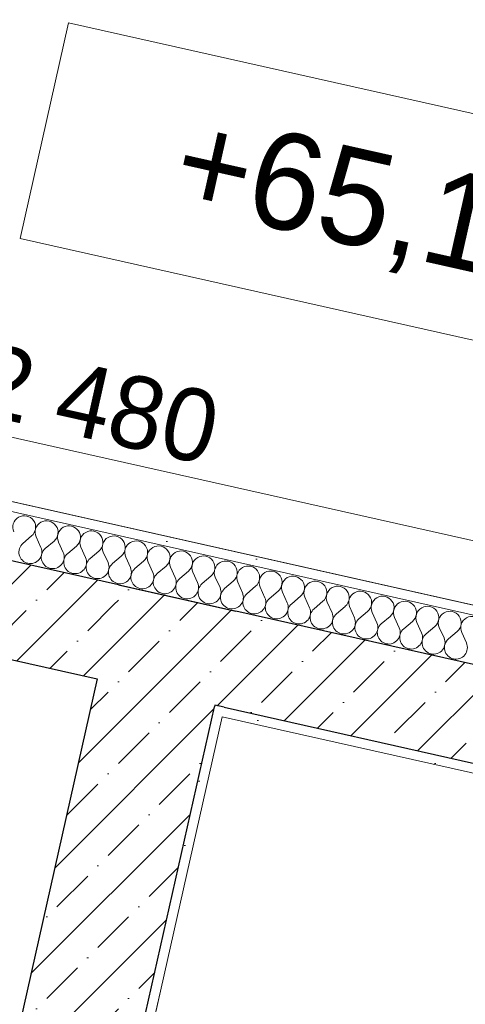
# Model space of a CAD drawing. Header units: millimetres. Extents: x -6990773 to -6682839, y 6117771 to 6220266.
# Tile 59 of 154: x -6947569 to -6946645, y 6147290 to 6149335. Entities that reach past the tile are written whole.
import ezdxf

# ---------------------------------------------------------------- set-up
doc = ezdxf.new("R2010")
doc.units = ezdxf.units.MM
doc.header["$MEASUREMENT"] = 0
for name, color, linetype in [('S - МОП.АР', 7, 'Continuous'), ('АР-Стены_внутренние_пилоны.АР', 7, 'Continuous'), ('АР-Чертеж-Размеры.АР', 7, 'Continuous')]:
    doc.layers.add(name, color=color, linetype=linetype)
for name, color, linetype, lineweight in [('АР-Отметки высот.АР_Ном._пера__120', 7, 'Continuous', 0), ('АР-Стены_внутренние_пилоны.АР_Ном._пера__1', 7, 'Continuous', 30), ('АР-Чертеж-Размеры.АР_Ном._пера__1', 7, 'Continuous', 0)]:
    doc.layers.add(name, color=color, linetype=linetype, lineweight=lineweight)
doc.styles.add('РЎР“Р•РќР•Р\xa0Р\x98Р\xa0_РЎРўР\x98Р›Р¬_4', font='GOTHIC.TTF')
doc.dimstyles.new('СГЕНЕРИР_СТИЛЬ__3', dxfattribs={"dimtxt": 150, "dimasz": 237.5, "dimexe": 0.18, "dimexo": 0.0625, "dimgap": 0, "dimtad": 1, "dimdec": 0, "dimzin": 0, "dimdsep": 46, "dimtxsty": 'РЎР“Р•РќР•Р\xa0Р\x98Р\xa0_РЎРўР\x98Р›Р¬_4', "dimblk": 'ARROWHEAD_6', "dimblk1": 'ARROWHEAD_6', "dimblk2": 'ARROWHEAD_6', "dimcen": 0.09, "dimse1": 1, "dimse2": 1, "dimclrd": 7, "dimclre": 7, "dimclrt": 7, "dimazin": 0, "dimtfac": 1, "dimtdec": 4, "dimtmove": 0, "dimatfit": 3, "dimfxl": 1, "dimtolj": 1, "dimtzin": 0, "dimarcsym": 0})
doc.dimstyles.new('СГЕНЕРИР_СТИЛЬ__4', dxfattribs={"dimtxt": 150, "dimasz": 142.5, "dimexe": 0.18, "dimexo": 0.0625, "dimgap": 0, "dimtad": 1, "dimdec": 0, "dimzin": 0, "dimdsep": 46, "dimtxsty": 'РЎР“Р•РќР•Р\xa0Р\x98Р\xa0_РЎРўР\x98Р›Р¬_4', "dimblk": 'ARROWHEAD_6', "dimblk1": 'ARROWHEAD_6', "dimblk2": 'ARROWHEAD_6', "dimcen": 0.09, "dimse1": 1, "dimse2": 1, "dimclrd": 7, "dimclre": 7, "dimclrt": 7, "dimazin": 0, "dimtfac": 1, "dimtdec": 4, "dimtmove": 0, "dimatfit": 3, "dimfxl": 1, "dimtolj": 1, "dimtzin": 0, "dimarcsym": 0})
pattern_1 = [(45, (-6338927.19, 6562677.8), (-84.852814, 84.852814), []), (45, (-6338969.62, 6562720.22), (-84.852814, 84.852814), [90, -30, 0, -30])]
pattern_2 = [(45, (-6338927.19, 6563027.8), (-111.369318, 111.369318), [0, -105, 0, -157.5]), (110, (-6338577.19, 6563027.8), (148.001588, 53.868173), [0, -77, 0, -133])]

# ---------------------------------------------------------------- blocks, each defined once
blk = doc.blocks.new('Стена_100_1', base_point=(-6947264.2, 6148036.4))
at = {"layer": 'АР-Стены_внутренние_пилоны.АР', "linetype": 'Continuous', "lineweight": 0, "true_color": 0x000000}
h = blk.add_hatch(dxfattribs=at)
h.set_pattern_fill('ЖЕЛЕЗОБЕТОН__PROJECT__0001', color=18, style=0, pattern_type=2)
h.set_pattern_definition(pattern_1)
h.paths.add_polyline_path([(-6947408, 6147966.2), (-6947168.5, 6147912.4), (-6947364.2, 6148161.3)])
h = blk.add_hatch(dxfattribs=at)
h.set_pattern_fill('ЖЕЛЕЗОБЕТОН__PROJECT__0001', color=18, style=0, pattern_type=2)
h.set_pattern_definition(pattern_1)
h.paths.add_polyline_path([(-6947364.2, 6148161.3), (-6947168.5, 6147912.4), (-6947164.1, 6147911.4), (-6947120.3, 6148106.6)])
h = blk.add_hatch(dxfattribs=at)
h.set_pattern_fill('ЖЕЛЕЗОБЕТОН__PROJECT__0001', color=18, style=0, pattern_type=2)
h.set_pattern_definition(pattern_1)
h.paths.add_polyline_path([(-6947408, 6147966.2), (-6947791.7, 6146257.9), (-6947552.2, 6146204.1), (-6947547, 6146206.7), (-6947164.9, 6147907.8), (-6947168.5, 6147912.4)])
h = blk.add_hatch(dxfattribs=at)
h.set_pattern_fill('ЖЕЛЕЗОБЕТОН__PROJECT__0001', color=18, style=0, pattern_type=2)
h.set_pattern_definition(pattern_1)
h.paths.add_polyline_path([(-6947164.1, 6147911.4), (-6947168.5, 6147912.4), (-6947164.9, 6147907.8)])
h = blk.add_hatch(dxfattribs=at)
h.set_pattern_fill('ШТУКАТУРКА__ГИПС_01_0001', color=18, style=0, pattern_type=2)
h.set_pattern_definition(pattern_2)
h.paths.add_polyline_path([(-6947164.9, 6147907.8), (-6947168.5, 6147891.9), (-6947149, 6147887.5)])
h = blk.add_hatch(dxfattribs=at)
h.set_pattern_fill('ШТУКАТУРКА__ГИПС_01_0001', color=18, style=0, pattern_type=2)
h.set_pattern_definition(pattern_2)
h.paths.add_polyline_path([(-6947164.1, 6147911.4), (-6947164.9, 6147907.8), (-6947149, 6147887.5), (-6947144.6, 6147907)])
h = blk.add_hatch(dxfattribs=at)
h.set_pattern_fill('ШТУКАТУРКА__ГИПС_01_0001', color=18, style=0, pattern_type=2)
h.set_pattern_definition(pattern_2)
h.paths.add_polyline_path([(-6947168.5, 6147891.9), (-6947543.4, 6146222.6), (-6947523.9, 6146218.3), (-6947149, 6147887.5)])
at = {"layer": 'АР-Стены_внутренние_пилоны.АР_Ном._пера__1', "color": 7, "linetype": 'Continuous', "lineweight": 30}
for p, q in [((-6947547, 6146206.7), (-6947164.9, 6147907.8)), ((-6947164.1, 6147911.4), (-6947164.9, 6147907.8)), ((-6947144.6, 6147907), (-6947164.1, 6147911.4))]:
    blk.add_line(p, q, dxfattribs=at)
at = {"layer": 'АР-Стены_внутренние_пилоны.АР_Ном._пера__1', "color": 7, "linetype": 'Continuous', "lineweight": 30, "flags": 128}
for points in [[(-6947364.2, 6148161.3), (-6947120.3, 6148106.6)], [(-6947408, 6147966.2), (-6947835.5, 6146062.8)]]:
    blk.add_lwpolyline(points, dxfattribs=at)
at = {"layer": 'АР-Стены_внутренние_пилоны.АР_Ном._пера__1', "color": 7, "linetype": 'Continuous', "lineweight": 0, "flags": 128}
blk.add_lwpolyline([(-6947523.9, 6146218.3), (-6947149, 6147887.5)], dxfattribs=at)
blk = doc.blocks.new('Стена_106_1', base_point=(-6947264.2, 6148036.4))
at = {"layer": 'АР-Стены_внутренние_пилоны.АР', "linetype": 'Continuous', "lineweight": 0, "true_color": 0x000000}
h = blk.add_hatch(dxfattribs=at)
h.set_pattern_fill('ЖЕЛЕЗОБЕТОН__PROJECT__0001', color=18, style=0, pattern_type=2)
h.set_pattern_definition(pattern_1)
h.paths.add_polyline_path([(-6944632.2, 6147547.8), (-6947120.3, 6148106.6), (-6947164.1, 6147911.4), (-6944676.1, 6147352.6)])
h = blk.add_hatch(dxfattribs=at)
h.set_pattern_fill('ШТУКАТУРКА__ГИПС_01_0001', color=18, style=0, pattern_type=2)
h.set_pattern_definition(pattern_2)
h.paths.add_polyline_path([(-6944695.6, 6147357), (-6947144.6, 6147907), (-6947149, 6147887.5), (-6944700, 6147337.5)])
at = {"layer": 'АР-Стены_внутренние_пилоны.АР_Ном._пера__1', "color": 7, "linetype": 'Continuous', "lineweight": 30}
for q in [(-6947164.1, 6147911.4), (-6944676.1, 6147352.6)]:
    blk.add_line((-6947144.6, 6147907), q, dxfattribs=at)
at = {"layer": 'АР-Стены_внутренние_пилоны.АР_Ном._пера__1', "color": 7, "linetype": 'Continuous', "lineweight": 30, "flags": 128}
blk.add_lwpolyline([(-6944510.4, 6147520.4), (-6947120.3, 6148106.6)], dxfattribs=at)
at = {"layer": 'АР-Стены_внутренние_пилоны.АР_Ном._пера__1', "color": 7, "linetype": 'Continuous', "lineweight": 0, "flags": 128}
blk.add_lwpolyline([(-6947149, 6147887.5), (-6944700, 6147337.5)], dxfattribs=at)
blk = doc.blocks.new('Стена_122_1', base_point=(-6948556.8, 6148326.7))
at = {"layer": 'АР-Стены_внутренние_пилоны.АР', "linetype": 'Continuous', "lineweight": 0, "true_color": 0x000000}
h = blk.add_hatch(dxfattribs=at)
h.set_pattern_fill('ЖЕЛЕЗОБЕТОН__PROJECT__0001', color=18, style=0, pattern_type=2)
h.set_pattern_definition(pattern_1)
h.paths.add_polyline_path([(-6948481.2, 6148207.2), (-6947408, 6147966.2), (-6947364.2, 6148161.3), (-6948437.3, 6148402.3)])
at = {"layer": 'АР-Стены_внутренние_пилоны.АР_Ном._пера__1', "color": 7, "linetype": 'Continuous', "lineweight": 30, "flags": 128}
for points in [[(-6947364.2, 6148161.3), (-6948437.3, 6148402.3)], [(-6948481.2, 6148207.2), (-6947408, 6147966.2)]]:
    blk.add_lwpolyline(points, dxfattribs=at)
blk = doc.blocks.new('*D444', base_point=(-6338927.2, 6562677.8))
at = {"layer": 'АР-Чертеж-Размеры.АР_Ном._пера__1', "color": 7, "linetype": 'Continuous', "lineweight": 0, "transparency": 16777216}
for p, q in [((-6947380.3, 6146857.5), (-6947277.6, 6147314.8)), ((-6947179.6, 6147180.7), (-6947478.3, 6146991.6)), ((-6947511.9, 6147127.3), (-6947329, 6147086.2)), ((-6947329, 6147086.2), (-6944879.9, 6146536.1)), ((-6944931.3, 6146307.5), (-6944828.6, 6146764.8)), ((-6945029.3, 6146441.6), (-6944730.6, 6146630.7)), ((-6944879.9, 6146536.1), (-6944697, 6146495))]:
    blk.add_line(p, q, dxfattribs=at)
at = {"layer": 'АР-Чертеж-Размеры.АР_Ном._пера__1', "color": 7, "lineweight": 0, "transparency": 16777216, "insert": (-6946355.8, 6146898.4), "char_height": 150, "attachment_point": 7, "rotation": 347.3417, "style": 'РЎР“Р•РќР•Р\xa0Р\x98Р\xa0_РЎРўР\x98Р›Р¬_4'}
blk.add_mtext('\\A1;{\\pql;\\fCentury Gothic|b0|i0|c204|p0;\\W1.000000;2\xa0510}', dxfattribs=at)
blk = doc.blocks.new('ARROWHEAD_6')
at = {"color": 0, "linetype": 'Continuous', "lineweight": 0}
for p, q in [((-0.5, -0.5), (0.5, 0.5)), ((0, 0), (-1, 0))]:
    blk.add_line(p, q, dxfattribs=at)
blk = doc.blocks.new('*D460', base_point=(-6338927.2, 6562677.8))
at = {"layer": 'АР-Чертеж-Размеры.АР_Ном._пера__1', "color": 7, "linetype": 'Continuous', "lineweight": 0, "transparency": 16777216}
for p, q in [((-6948595.8, 6148838.9), (-6948657.4, 6148564.5)), ((-6948537, 6148758.4), (-6948716.2, 6148644.9)), ((-6948626.6, 6148701.7), (-6948736.4, 6148726.3)), ((-6946207.4, 6148158.3), (-6948626.6, 6148701.7)), ((-6946176.6, 6148295.5), (-6946238.3, 6148021.1)), ((-6946297.1, 6148101.6), (-6946117.8, 6148215.1)), ((-6944158.5, 6147698.2), (-6946207.4, 6148158.3))]:
    blk.add_line(p, q, dxfattribs=at)
at = {"layer": 'АР-Чертеж-Размеры.АР_Ном._пера__1', "color": 7, "lineweight": 0, "transparency": 16777216, "insert": (-6947668.1, 6148517.1), "char_height": 150, "attachment_point": 7, "rotation": 347.3417, "style": 'РЎР“Р•РќР•Р\xa0Р\x98Р\xa0_РЎРўР\x98Р›Р¬_4'}
blk.add_mtext('\\A1;{\\pql;\\fCentury Gothic|b0|i0|c204|p0;\\W1.000000;2 480}', dxfattribs=at)
blk = doc.blocks.new('*X469', base_point=(-6338927.2, 6562677.8))
at = {"layer": 'АР-Стены_внутренние_пилоны.АР_Ном._пера__1', "color": 7, "linetype": 'Continuous', "lineweight": 0}
for p, q in [((-6947544.1, 6148262.7), (-6947562.2, 6148247.3)), ((-6947534.8, 6148260.7), (-6947525, 6148238.9)), ((-6947497.6, 6148252.3), (-6947515.7, 6148236.9)), ((-6947488.3, 6148250.2), (-6947478.5, 6148228.5)), ((-6947451.1, 6148241.9), (-6947469.3, 6148226.4)), ((-6947441.9, 6148239.8), (-6947432.1, 6148218.1)), ((-6947404.7, 6148231.4), (-6947422.8, 6148216)), ((-6947395.4, 6148229.3), (-6947385.6, 6148207.6)), ((-6947358.2, 6148221), (-6947376.3, 6148205.5)), ((-6947348.9, 6148218.9), (-6947339.2, 6148197.2)), ((-6947311.8, 6148210.6), (-6947329.9, 6148195.1)), ((-6947302.5, 6148208.5), (-6947292.7, 6148186.8)), ((-6947265.3, 6148200.1), (-6947283.4, 6148184.7)), ((-6947256, 6148198), (-6947246.2, 6148176.3)), ((-6947218.8, 6148189.7), (-6947236.9, 6148174.2)), ((-6947209.5, 6148187.6), (-6947199.8, 6148165.9)), ((-6947172.4, 6148179.3), (-6947190.5, 6148163.8)), ((-6947163.1, 6148177.2), (-6947153.3, 6148155.5)), ((-6947125.9, 6148168.8), (-6947144, 6148153.4)), ((-6947116.6, 6148166.7), (-6947106.9, 6148145)), ((-6947079.5, 6148158.4), (-6947097.6, 6148142.9)), ((-6947070.2, 6148156.3), (-6947060.4, 6148134.6)), ((-6947033, 6148148), (-6947051.1, 6148132.5)), ((-6947023.7, 6148145.9), (-6947013.9, 6148124.1)), ((-6946986.5, 6148137.5), (-6947004.6, 6148122.1)), ((-6946977.2, 6148135.4), (-6946967.5, 6148113.7)), ((-6946940.1, 6148127.1), (-6946958.2, 6148111.6)), ((-6946930.8, 6148125), (-6946921, 6148103.3)), ((-6946893.6, 6148116.6), (-6946911.7, 6148101.2)), ((-6946884.3, 6148114.6), (-6946874.5, 6148092.8)), ((-6946847.1, 6148106.2), (-6946865.3, 6148090.8)), ((-6946837.9, 6148104.1), (-6946828.1, 6148082.4)), ((-6946800.7, 6148095.8), (-6946818.8, 6148080.3)), ((-6946791.4, 6148093.7), (-6946781.6, 6148072)), ((-6946754.2, 6148085.3), (-6946772.3, 6148069.9)), ((-6946744.9, 6148083.3), (-6946735.2, 6148061.5)), ((-6946707.8, 6148074.9), (-6946725.9, 6148059.4)), ((-6946698.5, 6148072.8), (-6946688.7, 6148051.1)), ((-6946661.3, 6148064.5), (-6946679.4, 6148049)), ((-6946652, 6148062.4), (-6946642.2, 6148040.7))]:
    blk.add_line(p, q, dxfattribs=at)
for centre, start, end in [((-6947559.5, 6148280.9), 310.4712, 204.211), ((-6947513.1, 6148270.4), 310.4712, 204.211), ((-6947466.6, 6148260), 310.4712, 204.211), ((-6947420.1, 6148249.5), 310.4712, 204.211), ((-6947546.7, 6148229.2), 130.4712, 257.3411), ((-6947373.7, 6148239.1), 310.4712, 204.211), ((-6947327.2, 6148228.7), 310.4712, 204.211), ((-6947546.7, 6148229.2), 257.3411, 24.211), ((-6947500.3, 6148218.7), 130.4712, 257.3411), ((-6947500.3, 6148218.7), 257.3411, 24.211), ((-6947453.8, 6148208.3), 130.4712, 257.3411), ((-6947280.8, 6148218.2), 310.4712, 204.211), ((-6947234.3, 6148207.8), 310.4712, 204.211), ((-6947453.8, 6148208.3), 257.3411, 24.211), ((-6947407.3, 6148197.9), 130.4712, 257.3411), ((-6947407.3, 6148197.9), 257.3411, 24.211), ((-6947360.9, 6148187.4), 130.4712, 257.3411), ((-6947187.8, 6148197.4), 310.4712, 204.211), ((-6947141.4, 6148186.9), 310.4712, 204.211), ((-6947360.9, 6148187.4), 257.3411, 24.211), ((-6947314.4, 6148177), 130.4712, 257.3411), ((-6947314.4, 6148177), 257.3411, 24.211), ((-6947268, 6148166.6), 130.4712, 257.3411), ((-6947094.9, 6148176.5), 310.4712, 204.211), ((-6947048.4, 6148166.1), 310.4712, 204.211), ((-6947268, 6148166.6), 257.3411, 24.211), ((-6947221.5, 6148156.1), 130.4712, 257.3411), ((-6947221.5, 6148156.1), 257.3411, 24.211), ((-6947175, 6148145.7), 130.4712, 257.3411), ((-6947002, 6148155.6), 310.4712, 204.211), ((-6946955.5, 6148145.2), 310.4712, 204.211), ((-6947175, 6148145.7), 257.3411, 24.211), ((-6947128.6, 6148135.3), 130.4712, 257.3411), ((-6947128.6, 6148135.3), 257.3411, 24.211), ((-6947082.1, 6148124.8), 130.4712, 257.3411), ((-6946909.1, 6148134.8), 310.4712, 204.211), ((-6946862.6, 6148124.3), 310.4712, 204.211), ((-6947082.1, 6148124.8), 257.3411, 24.211), ((-6947035.6, 6148114.4), 130.4712, 257.3411), ((-6947035.6, 6148114.4), 257.3411, 24.211), ((-6946989.2, 6148103.9), 130.4712, 257.3411), ((-6946816.1, 6148113.9), 310.4712, 204.211), ((-6946769.7, 6148103.4), 310.4712, 204.211), ((-6946989.2, 6148103.9), 257.3411, 24.211), ((-6946942.7, 6148093.5), 130.4712, 257.3411), ((-6946942.7, 6148093.5), 257.3411, 24.211), ((-6946896.3, 6148083.1), 130.4712, 257.3411), ((-6946723.2, 6148093), 310.4712, 204.211), ((-6946676.8, 6148082.6), 310.4712, 204.211), ((-6946896.3, 6148083.1), 257.3411, 24.211), ((-6946849.8, 6148072.6), 130.4712, 257.3411), ((-6946849.8, 6148072.6), 257.3411, 24.211), ((-6946630.3, 6148072.1), 310.4712, 204.211), ((-6946803.3, 6148062.2), 130.4712, 257.3411), ((-6946803.3, 6148062.2), 257.3411, 24.211), ((-6946756.9, 6148051.8), 130.4712, 257.3411), ((-6946756.9, 6148051.8), 257.3411, 24.211), ((-6946710.4, 6148041.3), 130.4712, 257.3411), ((-6946710.4, 6148041.3), 257.3411, 24.211), ((-6946664, 6148030.9), 130.4712, 257.3411), ((-6946664, 6148030.9), 257.3411, 24.211)]:
    blk.add_arc(centre, 23.8, start, end, dxfattribs=at)
blk = doc.blocks.new('Стена_141_1', base_point=(-6940687.7, 6146723.3))
at = {"layer": 'АР-Стены_внутренние_пилоны.АР', "linetype": 'Continuous', "lineweight": 0, "true_color": 0x000000}
h = blk.add_hatch(dxfattribs=at)
h.set_pattern_fill('ШТУКАТУРКА__ГИПС_01_0001', color=18, style=0, pattern_type=2)
h.set_pattern_definition(pattern_2)
h.paths.add_polyline_path([(-6948659.6, 6148554.8), (-6943050.3, 6147294.9), (-6943045.9, 6147314.4), (-6948655.2, 6148574.3)])
at = {"layer": 'АР-Стены_внутренние_пилоны.АР_Ном._пера__1', "color": 7, "linetype": 'Continuous', "lineweight": 0}
blk.add_line((-6943050.3, 6147294.9), (-6948679.1, 6148559.2), dxfattribs=at)
at = {"layer": 'АР-Стены_внутренние_пилоны.АР_Ном._пера__1', "color": 7, "linetype": 'Continuous', "lineweight": 0, "flags": 128}
for points in [[(-6943045.9, 6147314.4), (-6948655.2, 6148574.3)], [(-6948701, 6148461.6), (-6940818, 6146691)]]:
    blk.add_lwpolyline(points, dxfattribs=at)
at = {"layer": 'АР-Стены_внутренние_пилоны.АР', "color": 7, "lineweight": 0}
blk.add_blockref('*X469', (-6338927.2, 6562677.8), dxfattribs=at)

msp = doc.modelspace()

# ---------------------------------------------------------------- linework, layer by layer
at = {"layer": 'S - МОП.АР', "color": 254, "linetype": 'Continuous', "lineweight": 0, "true_color": 0xdadada, "flags": 128}
msp.add_lwpolyline([(-6948654.9, 6148574.2), (-6943065.4, 6147318.8), (-6942537.3, 6149670.2), (-6948126.8, 6150925.7)], close=True, dxfattribs=at)
at = {"layer": 'S - МОП.АР', "color": 254, "linetype": 'Continuous', "lineweight": 0, "true_color": 0xd1c7d6, "flags": 128}
msp.add_lwpolyline([(-6950513.7, 6141510.1), (-6946225.2, 6140546.9), (-6944700.1, 6147337.5), (-6947149, 6147887.5), (-6947523.9, 6146218.3), (-6946880.4, 6146073.7), (-6947465.5, 6143468.6), (-6949948.6, 6144026.3)], close=True, dxfattribs=at)
at = {"layer": 'АР-Отметки высот.АР_Ном._пера__120', "color": 7, "linetype": 'Continuous', "lineweight": 0, "flags": 128}
msp.add_lwpolyline([(-6947467.7, 6149328.2), (-6946108.4, 6149022.9), (-6946209, 6148575.2), (-6947568.2, 6148880.5)], close=True, dxfattribs=at)

# ---------------------------------------------------------------- block references
at = {"layer": 'АР-Стены_внутренние_пилоны.АР', "color": 7, "lineweight": 0}
for name, p in [('Стена_141_1', (-6940687.7, 6146723.3)), ('Стена_122_1', (-6948556.8, 6148326.7)), ('Стена_100_1', (-6947264.2, 6148036.4)), ('Стена_106_1', (-6947264.2, 6148036.4))]:
    msp.add_blockref(name, p, dxfattribs=at)

# ---------------------------------------------------------------- texts
at = {"layer": 'АР-Отметки высот.АР_Ном._пера__120', "color": 7, "linetype": 'Continuous', "lineweight": 0, "insert": (-6946840.7, 6148941.1), "char_height": 200, "attachment_point": 5, "rotation": 347.3417, "style": 'РЎР“Р•РќР•Р\xa0Р\x98Р\xa0_РЎРўР\x98Р›Р¬_4'}
msp.add_mtext('\\A1;{\\pqc;\\fCentury Gothic|b0|i0|c204|p0;\\W1.000000;+65,16}', dxfattribs=at)

# ---------------------------------------------------------------- dimensions: what is measured, and where the dimension line sits
at = {"layer": 'АР-Чертеж-Размеры.АР', "color": 7, "linetype": 'Continuous', "lineweight": 0}
dim = msp.add_linear_dim(base=(-6948626.6, 6148701.7), p1=(-6945984.1, 6149153), p2=(-6948655.2, 6148574.3), angle=167.3417, text='2 480', dimstyle='СГЕНЕРИР_СТИЛЬ__4', dxfattribs=at)
dim.commit()
dim.dimension.update_dxf_attribs({"geometry": '*D460', "text_midpoint": (-6947400.6, 6148533.9), "dimtype": 160, "text_rotation": 347.3417})
dim = msp.add_linear_dim(base=(-6944879.9, 6146536.1), p1=(-6947336.4, 6147052.9), p2=(-6945462.5, 6143942.2), angle=347.3417, dimstyle='СГЕНЕРИР_СТИЛЬ__3', dxfattribs=at)
dim.commit()
dim.dimension.update_dxf_attribs({"geometry": '*D444', "text_midpoint": (-6946088.3, 6146915.1), "dimtype": 160, "text_rotation": 347.3417})

doc.saveas('drawing.dxf')
